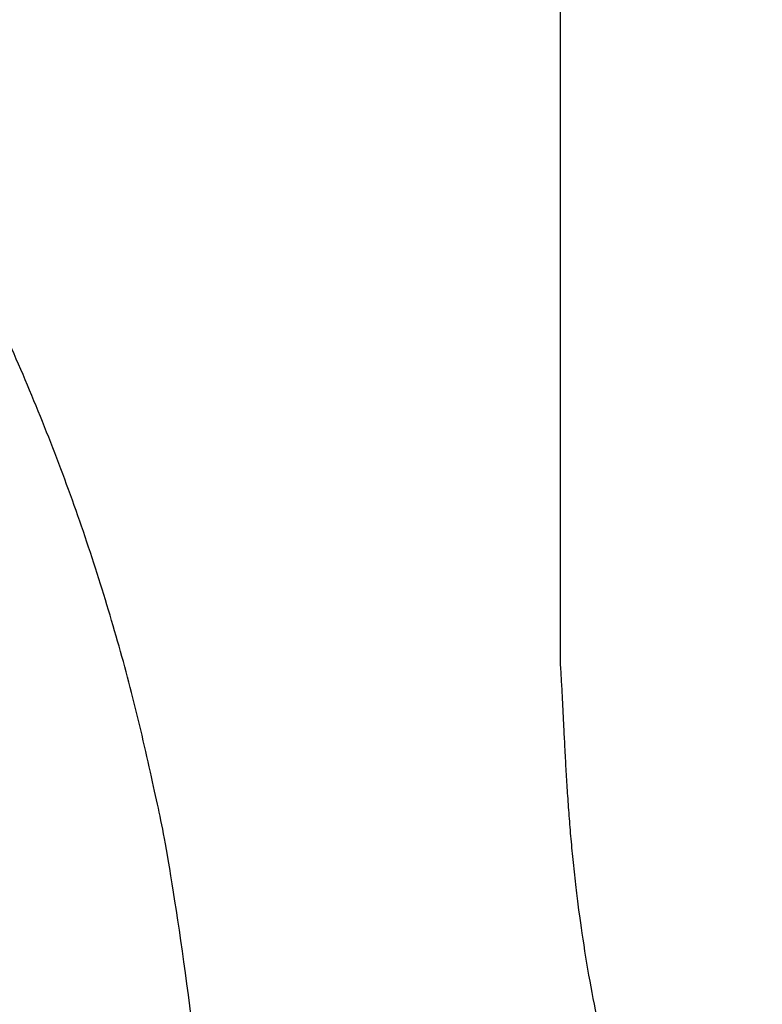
# Model space of a CAD drawing. Header units: inches. Extents: x 24 to 1128, y -94 to 748.
# Tile 189 of 256: x 593.74 to 594.398, y 215.292 to 216.164. Entities that reach past the tile are written whole.
import ezdxf

# ---------------------------------------------------------------- set-up
doc = ezdxf.new("R2010")
doc.units = ezdxf.units.IN
doc.header["$LTSCALE"] = 32
doc.header["$MEASUREMENT"] = 0
doc.layers.add('Visible (ANSI)', color=7, linetype='Continuous', lineweight=30)

msp = doc.modelspace()

# ---------------------------------------------------------------- linework, layer by layer
at = {"layer": 'Visible (ANSI)'}
msp.add_line((594.21913, 218.09349), (594.21913, 215.59404), dxfattribs=at)
for points, knots in [([(593.89651, 218.98856), (593.54322, 219.34343), (593.42699, 219.39654), (593.175, 219.59866), (592.61338, 219.86445), (592.12929, 220.00851), (591.7792, 220.07713), (591.26786, 220.11395), (590.88768, 220.09259), (590.63983, 220.06116), (590.06105, 219.93978), (589.0972, 219.39153), (588.70093, 218.71516), (588.51397, 218.0957), (588.48919, 217.33732), (588.76129, 216.66586), (589.05976, 216.22924), (589.91097, 215.68804), (590.30309, 215.5552), (590.99759, 215.33089), (591.41453, 215.14148), (591.56222, 215.04846), (591.66741, 214.96556), (591.69596, 214.79602), (591.65136, 214.65065), (591.49948, 214.5047), (591.05121, 214.43569), (590.81838, 214.49731), (590.46012, 214.61102), (590.03056, 214.81233), (589.67075, 215.08977), (589.50104, 215.29207), (589.29619, 215.50632)], [0, 0, 0, 0, 0, 0.074085, 0.10269, 0.133689, 0.16679, 0.198605, 0.227525, 0.257011, 0.291036, 0.329253, 0.371353, 0.415239, 0.455898, 0.494781, 0.535382, 0.575034, 0.615343, 0.653819, 0.685392, 0.711703, 0.732004, 0.749282, 0.767325, 0.789255, 0.813362, 0.840082, 0.86874, 0.896879, 0.925496, 1, 1, 1, 1, 1]), ([(588.13067, 213.78792), (588.45434, 213.54473), (588.71746, 213.08355), (590.01932, 212.58321), (590.88102, 212.45572), (591.89257, 212.52291), (592.568, 212.83338), (593.31674, 213.27333), (593.79184, 214.13753), (593.89155, 214.5951), (593.93191, 215.02424), (593.85704, 215.79841), (593.33412, 216.56006), (592.87476, 216.83523), (592.56036, 217.04523), (591.82757, 217.29349), (591.49391, 217.42882), (591.07382, 217.58163), (590.94199, 217.65856), (590.76992, 217.7587), (590.73557, 217.90155), (590.75487, 218.00312), (590.81616, 218.10622), (590.98905, 218.16995), (591.22952, 218.20525), (591.40915, 218.20293), (591.83854, 218.10204), (592.30014, 217.88287), (592.56194, 217.63862), (592.76317, 217.41787), (592.87174, 217.31128)], [0, 0, 0, 0, 0, 0.107991, 0.154721, 0.201249, 0.247092, 0.294045, 0.337268, 0.377117, 0.415859, 0.454911, 0.494638, 0.534662, 0.574373, 0.610521, 0.645386, 0.677292, 0.703632, 0.725706, 0.744086, 0.761302, 0.778538, 0.797356, 0.818035, 0.842792, 0.870677, 0.899937, 0.930619, 1, 1, 1, 1, 1]), ([(594.21913, 215.59404), (594.22636, 215.4917), (594.221, 215.275), (594.35561, 214.91634), (594.58423, 214.53239), (594.9929, 214.19454), (595.47672, 214.00945), (595.7027, 214.00633), (595.96939, 214.00428)], [-1, -1, -1, -1, -1, -0.731413, -0.604115, -0.468846, -0.333858, 0, 0, 0, 0, 0])]:
    msp.add_open_spline(points, degree=4, knots=knots, dxfattribs=at)

doc.saveas('drawing.dxf')
